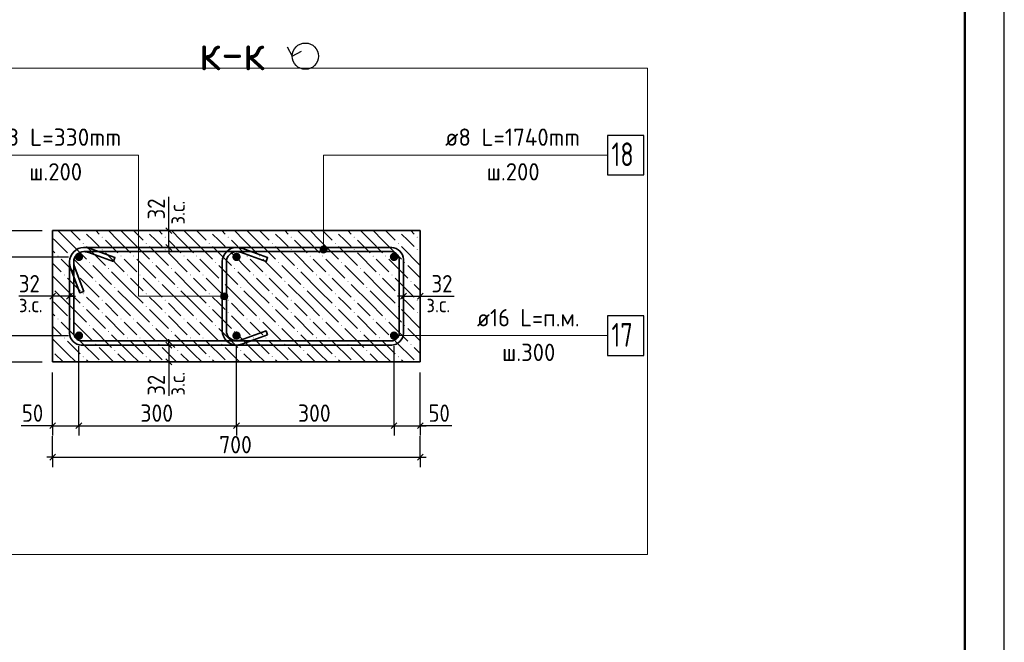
# Model space of a CAD drawing. Header units: millimetres. Extents: x 0 to 42000, y 0 to 29700.
# Tile 11 of 19: x 29501 to 42000, y 8082 to 15990. Entities that reach past the tile are written whole.
import ezdxf

# ---------------------------------------------------------------- set-up
doc = ezdxf.new("R2010")
doc.units = ezdxf.units.MM
for name, color, linetype, lineweight in [('S1 Продольная арматура', 7, 'Continuous', 35), ('Standard', 7, 'Continuous', 25), ('ЖБ Пилон', 7, 'Continuous', 35), ('Заголовок чертежа', 7, 'Continuous', 25), ('Затяжка', 52, 'Continuous', 25), ('Позиционная метка линия выноска', 7, 'Continuous', 13)]:
    doc.layers.add(name, color=color, linetype=linetype, lineweight=lineweight)
doc.layers.add('Размерная выноска', color=7, linetype='Continuous')
doc.layers.add('Хомут', color=7, linetype='Continuous', lineweight=25, true_color=0x6e3c1e)
doc.styles.add('ISOCPEUR', font='txt')

msp = doc.modelspace()

# ---------------------------------------------------------------- hatches: boundary and pattern name
at = {"layer": 'S1 Продольная арматура', "linetype": 'Continuous', "lineweight": 18, "transparency": 33554687}
for points in [[(30306, 12977), (30302, 12998), (30291, 13015), (30273, 13027), (30253, 13031), (30232, 13027), (30215, 13015), (30204, 12998), (30199, 12977), (30204, 12957), (30215, 12940), (30232, 12928), (30253, 12924), (30273, 12928), (30291, 12940), (30302, 12957)], [(30306, 12977), (30302, 12998), (30291, 13015), (30273, 13027), (30253, 13031), (30232, 13027), (30215, 13015), (30204, 12998), (30199, 12977), (30204, 12957), (30215, 12940), (30232, 12928), (30253, 12924), (30273, 12928), (30291, 12940), (30302, 12957)], [(32306, 12977), (32302, 12998), (32291, 13015), (32273, 13027), (32253, 13031), (32232, 13027), (32215, 13015), (32204, 12998), (32199, 12977), (32204, 12957), (32215, 12940), (32232, 12928), (32253, 12924), (32273, 12928), (32291, 12940), (32302, 12957)], [(32306, 12977), (32302, 12998), (32291, 13015), (32273, 13027), (32253, 13031), (32232, 13027), (32215, 13015), (32204, 12998), (32199, 12977), (32204, 12957), (32215, 12940), (32232, 12928), (32253, 12924), (32273, 12928), (32291, 12940), (32302, 12957)], [(34306, 12977), (34302, 12998), (34291, 13015), (34273, 13027), (34253, 13031), (34232, 13027), (34215, 13015), (34204, 12998), (34199, 12977), (34204, 12957), (34215, 12940), (34232, 12928), (34253, 12924), (34273, 12928), (34291, 12940), (34302, 12957)], [(34306, 12977), (34302, 12998), (34291, 13015), (34273, 13027), (34253, 13031), (34232, 13027), (34215, 13015), (34204, 12998), (34199, 12977), (34204, 12957), (34215, 12940), (34232, 12928), (34253, 12924), (34273, 12928), (34291, 12940), (34302, 12957)], [(30306, 11977), (30302, 11998), (30291, 12015), (30273, 12027), (30253, 12031), (30232, 12027), (30215, 12015), (30204, 11998), (30199, 11977), (30204, 11957), (30215, 11940), (30232, 11928), (30253, 11924), (30273, 11928), (30291, 11940), (30302, 11957)], [(30306, 11977), (30302, 11998), (30291, 12015), (30273, 12027), (30253, 12031), (30232, 12027), (30215, 12015), (30204, 11998), (30199, 11977), (30204, 11957), (30215, 11940), (30232, 11928), (30253, 11924), (30273, 11928), (30291, 11940), (30302, 11957)], [(32306, 11977), (32302, 11998), (32291, 12015), (32273, 12027), (32253, 12031), (32232, 12027), (32215, 12015), (32204, 11998), (32199, 11977), (32204, 11957), (32215, 11940), (32232, 11928), (32253, 11924), (32273, 11928), (32291, 11940), (32302, 11957)], [(32306, 11977), (32302, 11998), (32291, 12015), (32273, 12027), (32253, 12031), (32232, 12027), (32215, 12015), (32204, 11998), (32199, 11977), (32204, 11957), (32215, 11940), (32232, 11928), (32253, 11924), (32273, 11928), (32291, 11940), (32302, 11957)], [(34306, 11977), (34302, 11998), (34291, 12015), (34273, 12027), (34253, 12031), (34232, 12027), (34215, 12015), (34204, 11998), (34199, 11977), (34204, 11957), (34215, 11940), (34232, 11928), (34253, 11924), (34273, 11928), (34291, 11940), (34302, 11957)], [(34306, 11977), (34302, 11998), (34291, 12015), (34273, 12027), (34253, 12031), (34232, 12027), (34215, 12015), (34204, 11998), (34199, 11977), (34204, 11957), (34215, 11940), (34232, 11928), (34253, 11924), (34273, 11928), (34291, 11940), (34302, 11957)]]:
    msp.add_hatch(color=7, dxfattribs=at).paths.add_polyline_path(points)
at = {"layer": 'ЖБ Пилон', "linetype": 'Continuous', "lineweight": 18, "transparency": 33554687}
for points in [[(30301, 13308), (30304, 13311), (30312, 13311), (30314, 13308), (30308, 13302)], [(31101, 13308), (31104, 13311), (31112, 13311), (31114, 13308), (31108, 13302)], [(31901, 13308), (31904, 13311), (31912, 13311), (31914, 13308), (31908, 13302)], [(32701, 13308), (32704, 13311), (32712, 13311), (32714, 13308), (32708, 13302)], [(33501, 13308), (33504, 13311), (33512, 13311), (33514, 13308), (33508, 13302)], [(34301, 13308), (34304, 13311), (34312, 13311), (34314, 13308), (34308, 13302)], [(30301, 13148), (30308, 13155), (30314, 13148), (30308, 13142)], [(30541, 13228), (30548, 13235), (30554, 13228), (30548, 13222)], [(31101, 13148), (31108, 13155), (31114, 13148), (31108, 13142)], [(31341, 13228), (31348, 13235), (31354, 13228), (31348, 13222)], [(31901, 13148), (31908, 13155), (31914, 13148), (31908, 13142)], [(32141, 13228), (32148, 13235), (32154, 13228), (32148, 13222)], [(32701, 13148), (32708, 13155), (32714, 13148), (32708, 13142)], [(32941, 13228), (32948, 13235), (32954, 13228), (32948, 13222)], [(33501, 13148), (33508, 13155), (33514, 13148), (33508, 13142)], [(33741, 13228), (33748, 13235), (33754, 13228), (33748, 13222)], [(34301, 13148), (34308, 13155), (34314, 13148), (34308, 13142)], [(34541, 13228), (34548, 13235), (34554, 13228), (34548, 13222)], [(30541, 13068), (30548, 13075), (30554, 13068), (30548, 13062)], [(31341, 13068), (31348, 13075), (31354, 13068), (31348, 13062)], [(32141, 13068), (32148, 13075), (32154, 13068), (32148, 13062)], [(32941, 13068), (32948, 13075), (32954, 13068), (32948, 13062)], [(33741, 13068), (33748, 13075), (33754, 13068), (33748, 13062)], [(34541, 13068), (34548, 13075), (34554, 13068), (34548, 13062)], [(29981, 12988), (29988, 12995), (29994, 12988), (29988, 12982)], [(30141, 12988), (30148, 12995), (30154, 12988), (30148, 12982)], [(30381, 12908), (30388, 12915), (30394, 12908), (30388, 12902)], [(30781, 12988), (30788, 12995), (30794, 12988), (30788, 12982)], [(30941, 12988), (30948, 12995), (30954, 12988), (30948, 12982)], [(31181, 12908), (31188, 12915), (31194, 12908), (31188, 12902)], [(31581, 12988), (31588, 12995), (31594, 12988), (31588, 12982)], [(31741, 12988), (31748, 12995), (31754, 12988), (31748, 12982)], [(31981, 12908), (31988, 12915), (31994, 12908), (31988, 12902)], [(32381, 12988), (32388, 12995), (32394, 12988), (32388, 12982)], [(32541, 12988), (32548, 12995), (32554, 12988), (32548, 12982)], [(32781, 12908), (32788, 12915), (32794, 12908), (32788, 12902)], [(33181, 12988), (33188, 12995), (33194, 12988), (33188, 12982)], [(33341, 12988), (33348, 12995), (33354, 12988), (33348, 12982)], [(33581, 12908), (33588, 12915), (33594, 12908), (33588, 12902)], [(33981, 12988), (33988, 12995), (33994, 12988), (33988, 12982)], [(34141, 12988), (34148, 12995), (34154, 12988), (34148, 12982)], [(34381, 12908), (34388, 12915), (34394, 12908), (34388, 12902)], [(30061, 12748), (30068, 12755), (30074, 12748), (30068, 12742)], [(30221, 12748), (30228, 12755), (30234, 12748), (30228, 12742)], [(30621, 12828), (30628, 12835), (30634, 12828), (30628, 12822)], [(30861, 12748), (30868, 12755), (30874, 12748), (30868, 12742)], [(31021, 12748), (31028, 12755), (31034, 12748), (31028, 12742)], [(31421, 12828), (31428, 12835), (31434, 12828), (31428, 12822)], [(31661, 12748), (31668, 12755), (31674, 12748), (31668, 12742)], [(31821, 12748), (31828, 12755), (31834, 12748), (31828, 12742)], [(32221, 12828), (32228, 12835), (32234, 12828), (32228, 12822)], [(32461, 12748), (32468, 12755), (32474, 12748), (32468, 12742)], [(32621, 12748), (32628, 12755), (32634, 12748), (32628, 12742)], [(33021, 12828), (33028, 12835), (33034, 12828), (33028, 12822)], [(33261, 12748), (33268, 12755), (33274, 12748), (33268, 12742)], [(33421, 12748), (33428, 12755), (33434, 12748), (33428, 12742)], [(33821, 12828), (33828, 12835), (33834, 12828), (33828, 12822)], [(34061, 12748), (34068, 12755), (34074, 12748), (34068, 12742)], [(34221, 12748), (34228, 12755), (34234, 12748), (34228, 12742)], [(30461, 12668), (30468, 12675), (30474, 12668), (30468, 12662)], [(31261, 12668), (31268, 12675), (31274, 12668), (31268, 12662)], [(32061, 12668), (32068, 12675), (32074, 12668), (32068, 12662)], [(32861, 12668), (32868, 12675), (32874, 12668), (32868, 12662)], [(33661, 12668), (33668, 12675), (33674, 12668), (33668, 12662)], [(34461, 12668), (34468, 12675), (34474, 12668), (34468, 12662)], [(30301, 12508), (30308, 12515), (30314, 12508), (30308, 12502)], [(30701, 12588), (30708, 12595), (30714, 12588), (30708, 12582)], [(31101, 12508), (31108, 12515), (31114, 12508), (31108, 12502)], [(31501, 12588), (31508, 12595), (31514, 12588), (31508, 12582)], [(31901, 12508), (31908, 12515), (31914, 12508), (31908, 12502)], [(32301, 12588), (32308, 12595), (32314, 12588), (32308, 12582)], [(32701, 12508), (32708, 12515), (32714, 12508), (32708, 12502)], [(33101, 12588), (33108, 12595), (33114, 12588), (33108, 12582)], [(33501, 12508), (33508, 12515), (33514, 12508), (33508, 12502)], [(33901, 12588), (33908, 12595), (33914, 12588), (33908, 12582)], [(34301, 12508), (34308, 12515), (34314, 12508), (34308, 12502)], [(30541, 12428), (30548, 12435), (30554, 12428), (30548, 12422)], [(31341, 12428), (31348, 12435), (31354, 12428), (31348, 12422)], [(32141, 12428), (32148, 12435), (32154, 12428), (32148, 12422)], [(32941, 12428), (32948, 12435), (32954, 12428), (32948, 12422)], [(33741, 12428), (33748, 12435), (33754, 12428), (33748, 12422)], [(34541, 12428), (34548, 12435), (34554, 12428), (34548, 12422)], [(30301, 12348), (30308, 12355), (30314, 12348), (30308, 12342)], [(30541, 12268), (30548, 12275), (30554, 12268), (30548, 12262)], [(31101, 12348), (31108, 12355), (31114, 12348), (31108, 12342)], [(31341, 12268), (31348, 12275), (31354, 12268), (31348, 12262)], [(31901, 12348), (31908, 12355), (31914, 12348), (31908, 12342)], [(32141, 12268), (32148, 12275), (32154, 12268), (32148, 12262)], [(32701, 12348), (32708, 12355), (32714, 12348), (32708, 12342)], [(32941, 12268), (32948, 12275), (32954, 12268), (32948, 12262)], [(33501, 12348), (33508, 12355), (33514, 12348), (33508, 12342)], [(33741, 12268), (33748, 12275), (33754, 12268), (33748, 12262)], [(34301, 12348), (34308, 12355), (34314, 12348), (34308, 12342)], [(34541, 12268), (34548, 12275), (34554, 12268), (34548, 12262)], [(29981, 12188), (29988, 12195), (29994, 12188), (29988, 12182)], [(30141, 12188), (30148, 12195), (30154, 12188), (30148, 12182)], [(30781, 12188), (30788, 12195), (30794, 12188), (30788, 12182)], [(30941, 12188), (30948, 12195), (30954, 12188), (30948, 12182)], [(31581, 12188), (31588, 12195), (31594, 12188), (31588, 12182)], [(31741, 12188), (31748, 12195), (31754, 12188), (31748, 12182)], [(32381, 12188), (32388, 12195), (32394, 12188), (32388, 12182)], [(32541, 12188), (32548, 12195), (32554, 12188), (32548, 12182)], [(33181, 12188), (33188, 12195), (33194, 12188), (33188, 12182)], [(33341, 12188), (33348, 12195), (33354, 12188), (33348, 12182)], [(33981, 12188), (33988, 12195), (33994, 12188), (33988, 12182)], [(34141, 12188), (34148, 12195), (34154, 12188), (34148, 12182)], [(30381, 12108), (30388, 12115), (30394, 12108), (30388, 12102)], [(30621, 12028), (30628, 12035), (30634, 12028), (30628, 12022)], [(31181, 12108), (31188, 12115), (31194, 12108), (31188, 12102)], [(31421, 12028), (31428, 12035), (31434, 12028), (31428, 12022)], [(31981, 12108), (31988, 12115), (31994, 12108), (31988, 12102)], [(32221, 12028), (32228, 12035), (32234, 12028), (32228, 12022)], [(32781, 12108), (32788, 12115), (32794, 12108), (32788, 12102)], [(33021, 12028), (33028, 12035), (33034, 12028), (33028, 12022)], [(33581, 12108), (33588, 12115), (33594, 12108), (33588, 12102)], [(33821, 12028), (33828, 12035), (33834, 12028), (33828, 12022)], [(34381, 12108), (34388, 12115), (34394, 12108), (34388, 12102)], [(30061, 11948), (30068, 11955), (30074, 11948), (30068, 11942)], [(30221, 11948), (30228, 11955), (30234, 11948), (30228, 11942)], [(30461, 11868), (30468, 11875), (30474, 11868), (30468, 11862)], [(30861, 11948), (30868, 11955), (30874, 11948), (30868, 11942)], [(31021, 11948), (31028, 11955), (31034, 11948), (31028, 11942)], [(31261, 11868), (31268, 11875), (31274, 11868), (31268, 11862)], [(31661, 11948), (31668, 11955), (31674, 11948), (31668, 11942)], [(31821, 11948), (31828, 11955), (31834, 11948), (31828, 11942)], [(32061, 11868), (32068, 11875), (32074, 11868), (32068, 11862)], [(32461, 11948), (32468, 11955), (32474, 11948), (32468, 11942)], [(32621, 11948), (32628, 11955), (32634, 11948), (32628, 11942)], [(32861, 11868), (32868, 11875), (32874, 11868), (32868, 11862)], [(33261, 11948), (33268, 11955), (33274, 11948), (33268, 11942)], [(33421, 11948), (33428, 11955), (33434, 11948), (33428, 11942)], [(33661, 11868), (33668, 11875), (33674, 11868), (33668, 11862)], [(34061, 11948), (34068, 11955), (34074, 11948), (34068, 11942)], [(34221, 11948), (34228, 11955), (34234, 11948), (34228, 11942)], [(34461, 11868), (34468, 11875), (34474, 11868), (34468, 11862)], [(30701, 11788), (30708, 11795), (30714, 11788), (30708, 11782)], [(31501, 11788), (31508, 11795), (31514, 11788), (31508, 11782)], [(32301, 11788), (32308, 11795), (32314, 11788), (32308, 11782)], [(33101, 11788), (33108, 11795), (33114, 11788), (33108, 11782)], [(33901, 11788), (33908, 11795), (33914, 11788), (33908, 11782)], [(30301, 11708), (30308, 11715), (30314, 11708), (30308, 11702)], [(31101, 11708), (31108, 11715), (31114, 11708), (31108, 11702)], [(31901, 11708), (31908, 11715), (31914, 11708), (31908, 11702)], [(32701, 11708), (32708, 11715), (32714, 11708), (32708, 11702)], [(33501, 11708), (33508, 11715), (33514, 11708), (33508, 11702)], [(34301, 11708), (34308, 11715), (34314, 11708), (34308, 11702)]]:
    msp.add_hatch(color=7, dxfattribs=at).paths.add_polyline_path(points, flags=16)
at = {"layer": 'Позиционная метка линия выноска', "linetype": 'Continuous', "lineweight": 13, "transparency": 33554687}
for points in [[(33397, 13093), (33320, 13093), (33313, 13071)], [(33397, 13093), (33313, 13071), (33403, 13071)], [(33403, 13071), (33313, 13071), (33320, 13048)], [(33381, 13109), (33336, 13109), (33320, 13093)], [(33381, 13109), (33320, 13093), (33397, 13093)], [(33403, 13071), (33320, 13048), (33397, 13048)], [(33397, 13048), (33320, 13048), (33336, 13032)], [(33336, 13109), (33381, 13109), (33358, 13116)], [(33397, 13048), (33336, 13032), (33381, 13032)], [(33381, 13032), (33336, 13032), (33358, 13026)], [(32059, 12455), (32059, 12500), (32052, 12477)], [(32059, 12500), (32075, 12439), (32075, 12516)], [(32059, 12500), (32059, 12455), (32075, 12439)], [(32075, 12516), (32097, 12432), (32097, 12522)], [(32075, 12516), (32075, 12439), (32097, 12432)], [(32097, 12522), (32097, 12432), (32120, 12439)], [(32097, 12522), (32120, 12439), (32120, 12516)], [(32120, 12516), (32120, 12439), (32136, 12455)], [(32120, 12516), (32136, 12455), (32136, 12500)], [(32136, 12500), (32136, 12455), (32142, 12477)]]:
    msp.add_hatch(color=7, dxfattribs=at).paths.add_polyline_path(points)

# ---------------------------------------------------------------- linework, layer by layer
at = {"layer": 'S1 Продольная арматура', "color": 7, "linetype": 'Continuous', "lineweight": 25, "transparency": 33554687}
msp.add_lwpolyline([(36963, 11727), (37423, 11727), (37423, 12227), (36963, 12227), (36963, 11727)], dxfattribs=at)
at = {"layer": 'Standard', "color": 7, "linetype": 'Continuous', "lineweight": -3, "transparency": 33554687}
for p, q in [((31394, 13311), (31394, 13386)), ((29259, 13311), (29786, 13311)), ((31394, 13311), (31269, 13311)), ((31394, 13311), (31519, 13311)), ((31394, 13097), (31394, 13311)), ((31394, 13097), (31269, 13097)), ((31394, 13097), (31519, 13097)), ((31394, 13097), (31394, 13022)), ((29259, 12977), (30119, 12977)), ((29919, 12477), (29919, 12602)), ((30133, 12477), (30133, 12602)), ((34373, 12477), (34373, 12602)), ((34586, 12477), (34586, 12602)), ((29919, 12477), (29844, 12477)), ((29919, 12477), (29919, 12352)), ((30133, 12477), (29919, 12477)), ((30133, 12477), (30133, 12352)), ((30133, 12477), (30208, 12477)), ((34373, 12477), (34298, 12477)), ((34373, 12477), (34373, 12352)), ((34586, 12477), (34586, 12352)), ((34586, 12477), (34661, 12477)), ((29259, 11977), (30119, 11977)), ((31394, 11858), (31394, 11933)), ((31394, 11858), (31269, 11858)), ((31394, 11858), (31519, 11858)), ((31394, 11858), (31394, 11644)), ((29259, 11644), (29786, 11644)), ((31394, 11644), (31269, 11644)), ((31394, 11644), (31519, 11644)), ((31394, 11644), (31394, 11569)), ((29919, 10833), (29919, 10958)), ((30253, 10833), (30253, 10958)), ((32253, 10833), (32253, 10958)), ((34253, 10833), (34253, 10958)), ((34586, 10833), (34586, 10958)), ((29919, 10833), (29844, 10833)), ((29919, 10833), (29919, 10708)), ((29919, 10833), (30253, 10833)), ((30253, 10833), (30253, 10708)), ((30253, 10833), (32253, 10833)), ((32253, 10833), (32253, 10708)), ((32253, 10833), (34253, 10833)), ((34253, 10833), (34253, 10708)), ((34253, 10833), (34586, 10833)), ((34586, 10833), (34586, 10708)), ((34586, 10833), (34661, 10833)), ((29919, 10433), (29919, 10700)), ((34586, 10433), (34586, 10700)), ((29919, 10433), (29919, 10558)), ((34586, 10433), (34586, 10558)), ((29919, 10433), (29844, 10433)), ((29919, 10433), (29919, 10308)), ((34586, 10433), (34586, 10308)), ((34586, 10433), (34661, 10433))]:
    msp.add_line(p, q, dxfattribs=at)
at = {"layer": 'Standard', "color": 7, "linetype": 'Continuous', "lineweight": 25, "transparency": 33554687}
for p, q in [((31431, 13273), (31356, 13348)), ((31431, 13060), (31356, 13135)), ((29957, 12515), (29882, 12440)), ((30170, 12515), (30095, 12440)), ((34335, 12440), (34410, 12515)), ((34549, 12440), (34624, 12515)), ((31356, 11895), (31431, 11820)), ((31356, 11682), (31431, 11607)), ((29882, 10796), (29957, 10871)), ((30215, 10796), (30290, 10871)), ((32215, 10796), (32290, 10871)), ((34215, 10796), (34290, 10871)), ((34549, 10796), (34624, 10871)), ((29882, 10396), (29957, 10471)), ((34549, 10396), (34624, 10471))]:
    msp.add_line(p, q, dxfattribs=at)
msp.add_lwpolyline([(0, 0), (42000, 0), (42000, 29700), (0, 29700), (0, 0)], close=True, dxfattribs=at)
at = {"layer": 'Standard', "color": 7, "linetype": 'Continuous', "lineweight": 50, "transparency": 33554687}
msp.add_lwpolyline([(2000, 29200), (41500, 29200), (41500, 500), (2000, 500), (2000, 29200)], close=True, dxfattribs=at)
at = {"layer": 'Standard', "color": 7, "linetype": 'Continuous', "lineweight": 13, "transparency": 33554687}
for points in [[(41500, 29200), (23000, 29200), (23000, 6000), (41500, 6000), (41500, 29200)], [(23500, 6000), (41500, 6000), (41500, 29200), (23500, 29200), (23500, 6000)]]:
    msp.add_lwpolyline(points, dxfattribs=at)
at = {"layer": 'Standard', "color": 7, "linetype": 'Continuous', "lineweight": 25, "transparency": 33554687}
msp.add_lwpolyline([(32897, 15644), (32961, 15527), (33078, 15590)], dxfattribs=at)
at = {"layer": 'Standard', "color": 254, "linetype": 'Continuous', "lineweight": 18, "true_color": 0xc4c4ff, "transparency": 33554687}
msp.add_lwpolyline([(27698, 9196), (37469, 9196), (37469, 15375), (27698, 15375), (27698, 9196)], dxfattribs=at)
at = {"layer": 'Standard', "color": 7, "linetype": 'Continuous', "lineweight": -3, "transparency": 33554687}
for points in [[(34373, 12477), (34553, 12477), (34553, 12477), (34586, 12477)], [(30253, 10833), (30253, 10850), (30253, 10850), (30253, 10850), (30253, 10850), (30253, 10850), (30253, 10850), (30253, 11844)], [(32253, 10833), (32253, 10850), (32253, 10850), (32253, 10850), (32253, 10850), (32253, 11844)], [(34253, 10833), (34253, 10850), (34253, 10850), (34253, 11844)], [(29919, 10833), (29919, 10850), (29919, 10850), (29919, 10850), (29919, 10850), (29919, 10850), (29919, 10850), (29919, 11511)], [(34586, 10833), (34586, 10850), (34586, 10850), (34586, 11511)], [(29919, 10433), (31849, 10433), (31849, 10433), (34586, 10433)]]:
    msp.add_lwpolyline(points, dxfattribs=at)
at = {"layer": 'Standard', "color": 7, "linetype": 'Continuous', "lineweight": 25, "transparency": 33554687}
msp.add_circle((33127, 15527), 167, dxfattribs=at)
at = {"layer": 'ЖБ Пилон', "color": 7, "linetype": 'Continuous', "lineweight": 35, "transparency": 33554687}
for p, q in [((29919, 13311), (29919, 11644)), ((34586, 13311), (29919, 13311)), ((34586, 11644), (34586, 13311)), ((29919, 11644), (34586, 11644))]:
    msp.add_line(p, q, dxfattribs=at)
at = {"layer": 'ЖБ Пилон', "color": 9, "linetype": 'Continuous', "lineweight": 18, "true_color": 0xc7c7c7, "transparency": 33554687}
for p, q in [((29986, 13311), (30108, 13188)), ((30146, 13311), (30268, 13188)), ((30428, 13188), (30348, 13268)), ((30466, 13311), (30508, 13268)), ((30748, 13188), (30626, 13311)), ((30786, 13311), (30908, 13188)), ((30946, 13311), (31068, 13188)), ((31228, 13188), (31148, 13268)), ((31266, 13311), (31308, 13268)), ((31548, 13188), (31426, 13311)), ((31586, 13311), (31708, 13188)), ((31746, 13311), (31868, 13188)), ((32028, 13188), (31948, 13268)), ((32066, 13311), (32108, 13268)), ((32348, 13188), (32226, 13311)), ((32386, 13311), (32508, 13188)), ((32546, 13311), (32668, 13188)), ((32828, 13188), (32748, 13268)), ((32866, 13311), (32908, 13268)), ((33148, 13188), (33026, 13311)), ((33186, 13311), (33308, 13188)), ((33346, 13311), (33468, 13188)), ((33628, 13188), (33548, 13268)), ((33666, 13311), (33708, 13268)), ((33948, 13188), (33826, 13311)), ((33986, 13311), (34108, 13188)), ((34146, 13311), (34268, 13188)), ((34428, 13188), (34348, 13268)), ((34466, 13311), (34508, 13268)), ((29948, 13188), (29919, 13217)), ((29948, 13188), (30108, 13028)), ((30108, 13188), (30348, 12948)), ((30508, 13108), (30428, 13188)), ((30588, 13188), (30748, 13028)), ((30748, 13188), (30908, 13028)), ((30908, 13188), (31148, 12948)), ((31308, 13108), (31228, 13188)), ((31388, 13188), (31548, 13028)), ((31548, 13188), (31708, 13028)), ((31708, 13188), (31948, 12948)), ((32108, 13108), (32028, 13188)), ((32188, 13188), (32348, 13028)), ((32348, 13188), (32508, 13028)), ((32508, 13188), (32748, 12948)), ((32908, 13108), (32828, 13188)), ((32988, 13188), (33148, 13028)), ((33148, 13188), (33308, 13028)), ((33308, 13188), (33548, 12948)), ((33708, 13108), (33628, 13188)), ((33788, 13188), (33948, 13028)), ((33948, 13188), (34108, 13028)), ((34108, 13188), (34348, 12948)), ((34508, 13108), (34428, 13188)), ((29919, 13057), (29948, 13028)), ((30348, 13108), (30588, 12868)), ((30588, 13028), (30828, 12788)), ((31148, 13108), (31388, 12868)), ((31388, 13028), (31628, 12788)), ((31948, 13108), (32188, 12868)), ((32188, 13028), (32428, 12788)), ((32748, 13108), (32988, 12868)), ((32988, 13028), (33228, 12788)), ((33548, 13108), (33788, 12868)), ((33788, 13028), (34028, 12788)), ((34348, 13108), (34586, 12870)), ((29919, 12897), (30028, 12788)), ((30108, 12868), (30028, 12948)), ((30188, 12948), (30428, 12708)), ((30908, 12868), (30828, 12948)), ((30988, 12948), (31228, 12708)), ((31708, 12868), (31628, 12948)), ((31788, 12948), (32028, 12708)), ((32508, 12868), (32428, 12948)), ((32588, 12948), (32828, 12708)), ((33308, 12868), (33228, 12948)), ((33388, 12948), (33628, 12708)), ((34108, 12868), (34028, 12948)), ((34188, 12948), (34428, 12708)), ((30188, 12788), (30108, 12868)), ((30428, 12868), (30668, 12628)), ((30908, 12548), (30668, 12788)), ((30988, 12788), (30908, 12868)), ((31228, 12868), (31468, 12628)), ((31708, 12548), (31468, 12788)), ((31788, 12788), (31708, 12868)), ((32028, 12868), (32268, 12628)), ((32508, 12548), (32268, 12788)), ((32588, 12788), (32508, 12868)), ((32828, 12868), (33068, 12628)), ((33308, 12548), (33068, 12788)), ((33388, 12788), (33308, 12868)), ((33628, 12868), (33868, 12628)), ((34108, 12548), (33868, 12788)), ((34188, 12788), (34108, 12868)), ((34428, 12868), (34586, 12710)), ((30108, 12548), (29919, 12737)), ((30108, 12708), (30268, 12548)), ((30268, 12708), (30508, 12468)), ((30748, 12388), (30508, 12628)), ((30908, 12708), (31068, 12548)), ((31068, 12708), (31308, 12468)), ((31548, 12388), (31308, 12628)), ((31708, 12708), (31868, 12548)), ((31868, 12708), (32108, 12468)), ((32348, 12388), (32108, 12628)), ((32508, 12708), (32668, 12548)), ((32668, 12708), (32908, 12468)), ((33148, 12388), (32908, 12628)), ((33308, 12708), (33468, 12548)), ((33468, 12708), (33708, 12468)), ((33948, 12388), (33708, 12628)), ((34108, 12708), (34268, 12548)), ((34268, 12708), (34508, 12468)), ((34586, 12550), (34508, 12628)), ((29948, 12548), (30108, 12388)), ((30108, 12548), (30268, 12388)), ((30748, 12548), (30908, 12388)), ((30908, 12548), (31068, 12388)), ((31548, 12548), (31708, 12388)), ((31708, 12548), (31868, 12388)), ((32348, 12548), (32508, 12388)), ((32508, 12548), (32668, 12388)), ((33148, 12548), (33308, 12388)), ((33308, 12548), (33468, 12388)), ((33948, 12548), (34108, 12388)), ((34108, 12548), (34268, 12388)), ((29948, 12388), (29919, 12417)), ((29948, 12388), (30108, 12228)), ((30108, 12388), (30348, 12148)), ((30428, 12388), (30348, 12468)), ((30508, 12308), (30428, 12388)), ((30588, 12388), (30748, 12228)), ((30748, 12388), (30908, 12228)), ((30908, 12388), (31148, 12148)), ((31228, 12388), (31148, 12468)), ((31308, 12308), (31228, 12388)), ((31388, 12388), (31548, 12228)), ((31548, 12388), (31708, 12228)), ((31708, 12388), (31948, 12148)), ((32028, 12388), (31948, 12468)), ((32108, 12308), (32028, 12388)), ((32188, 12388), (32348, 12228)), ((32348, 12388), (32508, 12228)), ((32508, 12388), (32748, 12148)), ((32828, 12388), (32748, 12468)), ((32908, 12308), (32828, 12388)), ((32988, 12388), (33148, 12228)), ((33148, 12388), (33308, 12228)), ((33308, 12388), (33548, 12148)), ((33628, 12388), (33548, 12468)), ((33708, 12308), (33628, 12388)), ((33788, 12388), (33948, 12228)), ((33948, 12388), (34108, 12228)), ((34108, 12388), (34348, 12148)), ((34428, 12388), (34348, 12468)), ((34508, 12308), (34428, 12388)), ((29919, 12257), (29948, 12228)), ((30348, 12308), (30588, 12068)), ((31148, 12308), (31388, 12068)), ((31948, 12308), (32188, 12068)), ((32748, 12308), (32988, 12068)), ((33548, 12308), (33788, 12068)), ((34348, 12308), (34586, 12070)), ((30108, 12068), (30028, 12148)), ((30188, 12148), (30428, 11908)), ((30588, 12228), (30828, 11988)), ((30908, 12068), (30828, 12148)), ((30988, 12148), (31228, 11908)), ((31388, 12228), (31628, 11988)), ((31708, 12068), (31628, 12148)), ((31788, 12148), (32028, 11908)), ((32188, 12228), (32428, 11988)), ((32508, 12068), (32428, 12148)), ((32588, 12148), (32828, 11908)), ((32988, 12228), (33228, 11988)), ((33308, 12068), (33228, 12148)), ((33388, 12148), (33628, 11908)), ((33788, 12228), (34028, 11988)), ((34108, 12068), (34028, 12148)), ((34188, 12148), (34428, 11908)), ((29919, 12097), (30028, 11988)), ((30188, 11988), (30108, 12068)), ((30428, 12068), (30668, 11828)), ((30988, 11988), (30908, 12068)), ((31228, 12068), (31468, 11828)), ((31788, 11988), (31708, 12068)), ((32028, 12068), (32268, 11828)), ((32588, 11988), (32508, 12068)), ((32828, 12068), (33068, 11828)), ((33388, 11988), (33308, 12068)), ((33628, 12068), (33868, 11828)), ((34188, 11988), (34108, 12068)), ((34428, 12068), (34586, 11910)), ((30108, 11748), (29919, 11937)), ((30108, 11908), (30268, 11748)), ((30268, 11908), (30508, 11668)), ((30908, 11748), (30668, 11988)), ((30908, 11908), (31068, 11748)), ((31068, 11908), (31308, 11668)), ((31708, 11748), (31468, 11988)), ((31708, 11908), (31868, 11748)), ((31868, 11908), (32108, 11668)), ((32508, 11748), (32268, 11988)), ((32508, 11908), (32668, 11748)), ((32668, 11908), (32908, 11668)), ((33308, 11748), (33068, 11988)), ((33308, 11908), (33468, 11748)), ((33468, 11908), (33708, 11668)), ((34108, 11748), (33868, 11988)), ((34108, 11908), (34268, 11748)), ((34268, 11908), (34508, 11668)), ((30692, 11644), (30508, 11828)), ((31492, 11644), (31308, 11828)), ((32292, 11644), (32108, 11828)), ((33092, 11644), (32908, 11828)), ((33892, 11644), (33708, 11828)), ((34586, 11750), (34508, 11828)), ((29948, 11748), (30052, 11644)), ((30108, 11748), (30212, 11644)), ((30372, 11644), (30348, 11668)), ((30748, 11748), (30852, 11644)), ((30908, 11748), (31012, 11644)), ((31172, 11644), (31148, 11668)), ((31548, 11748), (31652, 11644)), ((31708, 11748), (31812, 11644)), ((31972, 11644), (31948, 11668)), ((32348, 11748), (32452, 11644)), ((32508, 11748), (32612, 11644)), ((32772, 11644), (32748, 11668)), ((33148, 11748), (33252, 11644)), ((33308, 11748), (33412, 11644)), ((33572, 11644), (33548, 11668)), ((33948, 11748), (34052, 11644)), ((34108, 11748), (34212, 11644)), ((34372, 11644), (34348, 11668))]:
    msp.add_line(p, q, dxfattribs=at)
at = {"layer": 'Затяжка', "color": 7, "linetype": 'Continuous', "lineweight": 35, "transparency": 33554687}
msp.add_lwpolyline([(32647, 11987), (32319, 11868), (32312, 11866), (32305, 11864), (32297, 11862), (32290, 11860), (32282, 11859), (32274, 11858), (32267, 11858), (32259, 11857), (32248, 11857), (32216, 11862), (32182, 11873), (32151, 11891), (32125, 11912), (32104, 11938), (32086, 11969), (32075, 12003), (32071, 12035), (32071, 12920), (32075, 12952), (32086, 12986), (32104, 13017), (32125, 13043), (32151, 13064), (32182, 13082), (32216, 13093), (32248, 13097), (32259, 13097), (32267, 13097), (32274, 13097), (32282, 13096), (32290, 13095), (32297, 13093), (32305, 13091), (32312, 13089), (32319, 13087), (32647, 12968), (32629, 12917), (32302, 13036), (32296, 13038), (32291, 13040), (32286, 13041), (32280, 13042), (32275, 13043), (32270, 13043), (32264, 13044), (32258, 13044), (32252, 13044), (32228, 13041), (32204, 13033), (32181, 13020), (32163, 13005), (32148, 12987), (32135, 12964), (32127, 12940), (32124, 12916), (32124, 12039), (32127, 12015), (32135, 11990), (32148, 11968), (32163, 11950), (32181, 11935), (32204, 11922), (32228, 11914), (32252, 11911), (32258, 11911), (32264, 11911), (32270, 11911), (32275, 11912), (32280, 11913), (32286, 11914), (32291, 11915), (32296, 11917), (32302, 11918), (32629, 12037), (32647, 11987)], dxfattribs=at)
msp.add_lwpolyline([(32647, 11987), (32319, 11868), (32312, 11866), (32305, 11864), (32297, 11862), (32290, 11860), (32282, 11859), (32274, 11858), (32267, 11858), (32259, 11857), (32248, 11857), (32216, 11862), (32182, 11873), (32151, 11891), (32125, 11912), (32104, 11938), (32086, 11969), (32075, 12003), (32071, 12035), (32071, 12920), (32075, 12952), (32086, 12986), (32104, 13017), (32125, 13043), (32151, 13064), (32182, 13082), (32216, 13093), (32248, 13097), (32259, 13097), (32267, 13097), (32274, 13097), (32282, 13096), (32290, 13095), (32297, 13093), (32305, 13091), (32312, 13089), (32319, 13087), (32647, 12968), (32629, 12917), (32302, 13036), (32296, 13038), (32291, 13040), (32286, 13041), (32280, 13042), (32275, 13043), (32270, 13043), (32264, 13044), (32258, 13044), (32252, 13044), (32228, 13041), (32204, 13033), (32181, 13020), (32163, 13005), (32148, 12987), (32135, 12964), (32127, 12940), (32124, 12916), (32124, 12039), (32127, 12015), (32135, 11990), (32148, 11968), (32163, 11950), (32181, 11935), (32204, 11922), (32228, 11914), (32252, 11911), (32258, 11911), (32264, 11911), (32270, 11911), (32275, 11912), (32280, 11913), (32286, 11914), (32291, 11915), (32296, 11917), (32302, 11918), (32629, 12037), (32647, 11987)], dxfattribs=at)
msp.add_lwpolyline([(32647, 11987), (32319, 11868), (32312, 11866), (32305, 11864), (32297, 11862), (32290, 11860), (32282, 11859), (32274, 11858), (32267, 11858), (32259, 11857), (32248, 11857), (32216, 11862), (32182, 11873), (32151, 11891), (32125, 11912), (32104, 11938), (32086, 11969), (32075, 12003), (32071, 12035), (32071, 12920), (32075, 12952), (32086, 12986), (32104, 13017), (32125, 13043), (32151, 13064), (32182, 13082), (32216, 13093), (32248, 13097), (32259, 13097), (32267, 13097), (32274, 13097), (32282, 13096), (32290, 13095), (32297, 13093), (32305, 13091), (32312, 13089), (32319, 13087), (32647, 12968), (32629, 12917), (32302, 13036), (32296, 13038), (32291, 13040), (32286, 13041), (32280, 13042), (32275, 13043), (32270, 13043), (32264, 13044), (32258, 13044), (32252, 13044), (32228, 13041), (32204, 13033), (32181, 13020), (32163, 13005), (32148, 12987), (32135, 12964), (32127, 12940), (32124, 12916), (32124, 12039), (32127, 12015), (32135, 11990), (32148, 11968), (32163, 11950), (32181, 11935), (32204, 11922), (32228, 11914), (32252, 11911), (32258, 11911), (32264, 11911), (32270, 11911), (32275, 11912), (32280, 11913), (32286, 11914), (32291, 11915), (32296, 11917), (32302, 11918), (32629, 12037), (32647, 11987)], dxfattribs=at)
msp.add_lwpolyline([(32647, 11987), (32319, 11868), (32312, 11866), (32305, 11864), (32297, 11862), (32290, 11860), (32282, 11859), (32274, 11858), (32267, 11858), (32259, 11857), (32248, 11857), (32216, 11862), (32182, 11873), (32151, 11891), (32125, 11912), (32104, 11938), (32086, 11969), (32075, 12003), (32071, 12035), (32071, 12920), (32075, 12952), (32086, 12986), (32104, 13017), (32125, 13043), (32151, 13064), (32182, 13082), (32216, 13093), (32248, 13097), (32259, 13097), (32267, 13097), (32274, 13097), (32282, 13096), (32290, 13095), (32297, 13093), (32305, 13091), (32312, 13089), (32319, 13087), (32647, 12968), (32629, 12917), (32302, 13036), (32296, 13038), (32291, 13040), (32286, 13041), (32280, 13042), (32275, 13043), (32270, 13043), (32264, 13044), (32258, 13044), (32252, 13044), (32228, 13041), (32204, 13033), (32181, 13020), (32163, 13005), (32148, 12987), (32135, 12964), (32127, 12940), (32124, 12916), (32124, 12039), (32127, 12015), (32135, 11990), (32148, 11968), (32163, 11950), (32181, 11935), (32204, 11922), (32228, 11914), (32252, 11911), (32258, 11911), (32264, 11911), (32270, 11911), (32275, 11912), (32280, 11913), (32286, 11914), (32291, 11915), (32296, 11917), (32302, 11918), (32629, 12037), (32647, 11987)], dxfattribs=at)
msp.add_lwpolyline([(32647, 11987), (32319, 11868), (32312, 11866), (32305, 11864), (32297, 11862), (32290, 11860), (32282, 11859), (32274, 11858), (32267, 11858), (32259, 11857), (32248, 11857), (32216, 11862), (32182, 11873), (32151, 11891), (32125, 11912), (32104, 11938), (32086, 11969), (32075, 12003), (32071, 12035), (32071, 12920), (32075, 12952), (32086, 12986), (32104, 13017), (32125, 13043), (32151, 13064), (32182, 13082), (32216, 13093), (32248, 13097), (32259, 13097), (32267, 13097), (32274, 13097), (32282, 13096), (32290, 13095), (32297, 13093), (32305, 13091), (32312, 13089), (32319, 13087), (32647, 12968), (32629, 12917), (32302, 13036), (32296, 13038), (32291, 13040), (32286, 13041), (32280, 13042), (32275, 13043), (32270, 13043), (32264, 13044), (32258, 13044), (32252, 13044), (32228, 13041), (32204, 13033), (32181, 13020), (32163, 13005), (32148, 12987), (32135, 12964), (32127, 12940), (32124, 12916), (32124, 12039), (32127, 12015), (32135, 11990), (32148, 11968), (32163, 11950), (32181, 11935), (32204, 11922), (32228, 11914), (32252, 11911), (32258, 11911), (32264, 11911), (32270, 11911), (32275, 11912), (32280, 11913), (32286, 11914), (32291, 11915), (32296, 11917), (32302, 11918), (32629, 12037), (32647, 11987)], dxfattribs=at)
msp.add_lwpolyline([(32647, 11987), (32319, 11868), (32312, 11866), (32305, 11864), (32297, 11862), (32290, 11860), (32282, 11859), (32274, 11858), (32267, 11858), (32259, 11857), (32248, 11857), (32216, 11862), (32182, 11873), (32151, 11891), (32125, 11912), (32104, 11938), (32086, 11969), (32075, 12003), (32071, 12035), (32071, 12920), (32075, 12952), (32086, 12986), (32104, 13017), (32125, 13043), (32151, 13064), (32182, 13082), (32216, 13093), (32248, 13097), (32259, 13097), (32267, 13097), (32274, 13097), (32282, 13096), (32290, 13095), (32297, 13093), (32305, 13091), (32312, 13089), (32319, 13087), (32647, 12968), (32629, 12917), (32302, 13036), (32296, 13038), (32291, 13040), (32286, 13041), (32280, 13042), (32275, 13043), (32270, 13043), (32264, 13044), (32258, 13044), (32252, 13044), (32228, 13041), (32204, 13033), (32181, 13020), (32163, 13005), (32148, 12987), (32135, 12964), (32127, 12940), (32124, 12916), (32124, 12039), (32127, 12015), (32135, 11990), (32148, 11968), (32163, 11950), (32181, 11935), (32204, 11922), (32228, 11914), (32252, 11911), (32258, 11911), (32264, 11911), (32270, 11911), (32275, 11912), (32280, 11913), (32286, 11914), (32291, 11915), (32296, 11917), (32302, 11918), (32629, 12037), (32647, 11987)], dxfattribs=at)
at = {"layer": 'Позиционная метка линия выноска', "color": 7, "linetype": 'Continuous', "lineweight": 13, "transparency": 33554687}
for p, q in [((33313, 13071), (33313, 13071)), ((33358, 13116), (33358, 13116)), ((33358, 13026), (33358, 13026)), ((33403, 13071), (33403, 13071)), ((32097, 12522), (32097, 12522)), ((32052, 12477), (32052, 12477)), ((32097, 12432), (32097, 12432)), ((32142, 12477), (32142, 12477)), ((34253, 11977), (36963, 11977))]:
    msp.add_line(p, q, dxfattribs=at)
for points in [[(29000, 14271), (31010, 14271), (31010, 12477), (32097, 12477)], [(36958, 14271), (33358, 14271), (33358, 13071)]]:
    msp.add_lwpolyline(points, dxfattribs=at)
for centre in [(33358, 13071), (32097, 12477)]:
    msp.add_circle(centre, 45, dxfattribs=at)
at = {"layer": 'Размерная выноска', "color": 7, "linetype": 'Continuous', "lineweight": -3, "transparency": 33554687}
for p, q in [((31394, 13311), (31394, 13741)), ((29919, 12477), (29489, 12477)), ((34586, 12477), (35016, 12477)), ((31394, 11644), (31394, 11214)), ((29919, 10833), (29519, 10833)), ((34986, 10833), (34586, 10833))]:
    msp.add_line(p, q, dxfattribs=at)
at = {"layer": 'Хомут', "color": 7, "linetype": 'Continuous', "lineweight": 25, "transparency": 33554687}
msp.add_lwpolyline([(36963, 14021), (37423, 14021), (37423, 14521), (36963, 14521), (36963, 14021)], dxfattribs=at)
at = {"layer": 'Хомут', "color": 7, "linetype": 'Continuous', "lineweight": 35, "transparency": 33554687}
msp.add_lwpolyline([(30691, 12917), (30364, 13036), (30359, 13038), (30353, 13040), (30348, 13041), (30343, 13042), (30337, 13043), (30332, 13043), (30326, 13044), (30321, 13044), (30314, 13044), (30290, 13041), (30266, 13033), (30243, 13020), (30225, 13005), (30210, 12987), (30198, 12964), (30189, 12940), (30186, 12916), (30186, 12011), (30189, 11992), (30195, 11973), (30205, 11955), (30217, 11941), (30231, 11929), (30248, 11920), (30267, 11913), (30286, 11911), (34219, 11911), (34238, 11913), (34257, 11920), (34275, 11929), (34289, 11941), (34301, 11955), (34311, 11973), (34317, 11992), (34319, 12011), (34319, 12944), (34317, 12963), (34311, 12982), (34301, 12999), (34289, 13014), (34275, 13025), (34257, 13035), (34238, 13041), (34219, 13044), (30314, 13044), (30290, 13041), (30266, 13033), (30243, 13020), (30225, 13005), (30210, 12987), (30198, 12964), (30189, 12940), (30186, 12916), (30186, 12910), (30186, 12904), (30187, 12898), (30187, 12893), (30188, 12888), (30189, 12882), (30191, 12877), (30192, 12872), (30194, 12866), (30313, 12539), (30263, 12521), (30143, 12849), (30141, 12856), (30139, 12863), (30137, 12871), (30136, 12878), (30134, 12886), (30134, 12894), (30133, 12901), (30133, 12909), (30133, 12920), (30137, 12952), (30148, 12986), (30166, 13017), (30187, 13043), (30213, 13064), (30244, 13082), (30278, 13093), (30311, 13097), (34223, 13097), (34250, 13094), (34279, 13084), (34305, 13069), (34327, 13051), (34345, 13030), (34360, 13003), (34369, 12975), (34373, 12948), (34373, 12007), (34369, 11980), (34360, 11951), (34345, 11925), (34327, 11903), (34305, 11885), (34279, 11871), (34250, 11861), (34223, 11857), (30283, 11857), (30255, 11861), (30227, 11871), (30200, 11885), (30179, 11903), (30161, 11925), (30146, 11951), (30137, 11980), (30133, 12007), (30133, 12920), (30137, 12952), (30148, 12986), (30166, 13017), (30187, 13043), (30213, 13064), (30244, 13082), (30278, 13093), (30311, 13097), (30321, 13097), (30329, 13097), (30337, 13097), (30344, 13096), (30352, 13095), (30359, 13093), (30367, 13091), (30374, 13089), (30381, 13087), (30709, 12968), (30691, 12917)], dxfattribs=at)
msp.add_lwpolyline([(30691, 12917), (30364, 13036), (30359, 13038), (30353, 13040), (30348, 13041), (30343, 13042), (30337, 13043), (30332, 13043), (30326, 13044), (30321, 13044), (30314, 13044), (30290, 13041), (30266, 13033), (30243, 13020), (30225, 13005), (30210, 12987), (30198, 12964), (30189, 12940), (30186, 12916), (30186, 12011), (30189, 11992), (30195, 11973), (30205, 11955), (30217, 11941), (30231, 11929), (30248, 11920), (30267, 11913), (30286, 11911), (34219, 11911), (34238, 11913), (34257, 11920), (34275, 11929), (34289, 11941), (34301, 11955), (34311, 11973), (34317, 11992), (34319, 12011), (34319, 12944), (34317, 12963), (34311, 12982), (34301, 12999), (34289, 13014), (34275, 13025), (34257, 13035), (34238, 13041), (34219, 13044), (30314, 13044), (30290, 13041), (30266, 13033), (30243, 13020), (30225, 13005), (30210, 12987), (30198, 12964), (30189, 12940), (30186, 12916), (30186, 12910), (30186, 12904), (30187, 12898), (30187, 12893), (30188, 12888), (30189, 12882), (30191, 12877), (30192, 12872), (30194, 12866), (30313, 12539), (30263, 12521), (30143, 12849), (30141, 12856), (30139, 12863), (30137, 12871), (30136, 12878), (30134, 12886), (30134, 12894), (30133, 12901), (30133, 12909), (30133, 12920), (30137, 12952), (30148, 12986), (30166, 13017), (30187, 13043), (30213, 13064), (30244, 13082), (30278, 13093), (30311, 13097), (34223, 13097), (34250, 13094), (34279, 13084), (34305, 13069), (34327, 13051), (34345, 13030), (34360, 13003), (34369, 12975), (34373, 12948), (34373, 12007), (34369, 11980), (34360, 11951), (34345, 11925), (34327, 11903), (34305, 11885), (34279, 11871), (34250, 11861), (34223, 11857), (30283, 11857), (30255, 11861), (30227, 11871), (30200, 11885), (30179, 11903), (30161, 11925), (30146, 11951), (30137, 11980), (30133, 12007), (30133, 12920), (30137, 12952), (30148, 12986), (30166, 13017), (30187, 13043), (30213, 13064), (30244, 13082), (30278, 13093), (30311, 13097), (30321, 13097), (30329, 13097), (30337, 13097), (30344, 13096), (30352, 13095), (30359, 13093), (30367, 13091), (30374, 13089), (30381, 13087), (30709, 12968), (30691, 12917)], dxfattribs=at)
msp.add_lwpolyline([(30691, 12917), (30364, 13036), (30359, 13038), (30353, 13040), (30348, 13041), (30343, 13042), (30337, 13043), (30332, 13043), (30326, 13044), (30321, 13044), (30314, 13044), (30290, 13041), (30266, 13033), (30243, 13020), (30225, 13005), (30210, 12987), (30198, 12964), (30189, 12940), (30186, 12916), (30186, 12011), (30189, 11992), (30195, 11973), (30205, 11955), (30217, 11941), (30231, 11929), (30248, 11920), (30267, 11913), (30286, 11911), (34219, 11911), (34238, 11913), (34257, 11920), (34275, 11929), (34289, 11941), (34301, 11955), (34311, 11973), (34317, 11992), (34319, 12011), (34319, 12944), (34317, 12963), (34311, 12982), (34301, 12999), (34289, 13014), (34275, 13025), (34257, 13035), (34238, 13041), (34219, 13044), (30314, 13044), (30290, 13041), (30266, 13033), (30243, 13020), (30225, 13005), (30210, 12987), (30198, 12964), (30189, 12940), (30186, 12916), (30186, 12910), (30186, 12904), (30187, 12898), (30187, 12893), (30188, 12888), (30189, 12882), (30191, 12877), (30192, 12872), (30194, 12866), (30313, 12539), (30263, 12521), (30143, 12849), (30141, 12856), (30139, 12863), (30137, 12871), (30136, 12878), (30134, 12886), (30134, 12894), (30133, 12901), (30133, 12909), (30133, 12920), (30137, 12952), (30148, 12986), (30166, 13017), (30187, 13043), (30213, 13064), (30244, 13082), (30278, 13093), (30311, 13097), (34223, 13097), (34250, 13094), (34279, 13084), (34305, 13069), (34327, 13051), (34345, 13030), (34360, 13003), (34369, 12975), (34373, 12948), (34373, 12007), (34369, 11980), (34360, 11951), (34345, 11925), (34327, 11903), (34305, 11885), (34279, 11871), (34250, 11861), (34223, 11857), (30283, 11857), (30255, 11861), (30227, 11871), (30200, 11885), (30179, 11903), (30161, 11925), (30146, 11951), (30137, 11980), (30133, 12007), (30133, 12920), (30137, 12952), (30148, 12986), (30166, 13017), (30187, 13043), (30213, 13064), (30244, 13082), (30278, 13093), (30311, 13097), (30321, 13097), (30329, 13097), (30337, 13097), (30344, 13096), (30352, 13095), (30359, 13093), (30367, 13091), (30374, 13089), (30381, 13087), (30709, 12968), (30691, 12917)], dxfattribs=at)
msp.add_lwpolyline([(30691, 12917), (30364, 13036), (30359, 13038), (30353, 13040), (30348, 13041), (30343, 13042), (30337, 13043), (30332, 13043), (30326, 13044), (30321, 13044), (30314, 13044), (30290, 13041), (30266, 13033), (30243, 13020), (30225, 13005), (30210, 12987), (30198, 12964), (30189, 12940), (30186, 12916), (30186, 12011), (30189, 11992), (30195, 11973), (30205, 11955), (30217, 11941), (30231, 11929), (30248, 11920), (30267, 11913), (30286, 11911), (34219, 11911), (34238, 11913), (34257, 11920), (34275, 11929), (34289, 11941), (34301, 11955), (34311, 11973), (34317, 11992), (34319, 12011), (34319, 12944), (34317, 12963), (34311, 12982), (34301, 12999), (34289, 13014), (34275, 13025), (34257, 13035), (34238, 13041), (34219, 13044), (30314, 13044), (30290, 13041), (30266, 13033), (30243, 13020), (30225, 13005), (30210, 12987), (30198, 12964), (30189, 12940), (30186, 12916), (30186, 12910), (30186, 12904), (30187, 12898), (30187, 12893), (30188, 12888), (30189, 12882), (30191, 12877), (30192, 12872), (30194, 12866), (30313, 12539), (30263, 12521), (30143, 12849), (30141, 12856), (30139, 12863), (30137, 12871), (30136, 12878), (30134, 12886), (30134, 12894), (30133, 12901), (30133, 12909), (30133, 12920), (30137, 12952), (30148, 12986), (30166, 13017), (30187, 13043), (30213, 13064), (30244, 13082), (30278, 13093), (30311, 13097), (34223, 13097), (34250, 13094), (34279, 13084), (34305, 13069), (34327, 13051), (34345, 13030), (34360, 13003), (34369, 12975), (34373, 12948), (34373, 12007), (34369, 11980), (34360, 11951), (34345, 11925), (34327, 11903), (34305, 11885), (34279, 11871), (34250, 11861), (34223, 11857), (30283, 11857), (30255, 11861), (30227, 11871), (30200, 11885), (30179, 11903), (30161, 11925), (30146, 11951), (30137, 11980), (30133, 12007), (30133, 12920), (30137, 12952), (30148, 12986), (30166, 13017), (30187, 13043), (30213, 13064), (30244, 13082), (30278, 13093), (30311, 13097), (30321, 13097), (30329, 13097), (30337, 13097), (30344, 13096), (30352, 13095), (30359, 13093), (30367, 13091), (30374, 13089), (30381, 13087), (30709, 12968), (30691, 12917)], dxfattribs=at)
msp.add_lwpolyline([(30691, 12917), (30364, 13036), (30359, 13038), (30353, 13040), (30348, 13041), (30343, 13042), (30337, 13043), (30332, 13043), (30326, 13044), (30321, 13044), (30314, 13044), (30290, 13041), (30266, 13033), (30243, 13020), (30225, 13005), (30210, 12987), (30198, 12964), (30189, 12940), (30186, 12916), (30186, 12011), (30189, 11992), (30195, 11973), (30205, 11955), (30217, 11941), (30231, 11929), (30248, 11920), (30267, 11913), (30286, 11911), (34219, 11911), (34238, 11913), (34257, 11920), (34275, 11929), (34289, 11941), (34301, 11955), (34311, 11973), (34317, 11992), (34319, 12011), (34319, 12944), (34317, 12963), (34311, 12982), (34301, 12999), (34289, 13014), (34275, 13025), (34257, 13035), (34238, 13041), (34219, 13044), (30314, 13044), (30290, 13041), (30266, 13033), (30243, 13020), (30225, 13005), (30210, 12987), (30198, 12964), (30189, 12940), (30186, 12916), (30186, 12910), (30186, 12904), (30187, 12898), (30187, 12893), (30188, 12888), (30189, 12882), (30191, 12877), (30192, 12872), (30194, 12866), (30313, 12539), (30263, 12521), (30143, 12849), (30141, 12856), (30139, 12863), (30137, 12871), (30136, 12878), (30134, 12886), (30134, 12894), (30133, 12901), (30133, 12909), (30133, 12920), (30137, 12952), (30148, 12986), (30166, 13017), (30187, 13043), (30213, 13064), (30244, 13082), (30278, 13093), (30311, 13097), (34223, 13097), (34250, 13094), (34279, 13084), (34305, 13069), (34327, 13051), (34345, 13030), (34360, 13003), (34369, 12975), (34373, 12948), (34373, 12007), (34369, 11980), (34360, 11951), (34345, 11925), (34327, 11903), (34305, 11885), (34279, 11871), (34250, 11861), (34223, 11857), (30283, 11857), (30255, 11861), (30227, 11871), (30200, 11885), (30179, 11903), (30161, 11925), (30146, 11951), (30137, 11980), (30133, 12007), (30133, 12920), (30137, 12952), (30148, 12986), (30166, 13017), (30187, 13043), (30213, 13064), (30244, 13082), (30278, 13093), (30311, 13097), (30321, 13097), (30329, 13097), (30337, 13097), (30344, 13096), (30352, 13095), (30359, 13093), (30367, 13091), (30374, 13089), (30381, 13087), (30709, 12968), (30691, 12917)], dxfattribs=at)
msp.add_lwpolyline([(30691, 12917), (30364, 13036), (30359, 13038), (30353, 13040), (30348, 13041), (30343, 13042), (30337, 13043), (30332, 13043), (30326, 13044), (30321, 13044), (30314, 13044), (30290, 13041), (30266, 13033), (30243, 13020), (30225, 13005), (30210, 12987), (30198, 12964), (30189, 12940), (30186, 12916), (30186, 12011), (30189, 11992), (30195, 11973), (30205, 11955), (30217, 11941), (30231, 11929), (30248, 11920), (30267, 11913), (30286, 11911), (34219, 11911), (34238, 11913), (34257, 11920), (34275, 11929), (34289, 11941), (34301, 11955), (34311, 11973), (34317, 11992), (34319, 12011), (34319, 12944), (34317, 12963), (34311, 12982), (34301, 12999), (34289, 13014), (34275, 13025), (34257, 13035), (34238, 13041), (34219, 13044), (30314, 13044), (30290, 13041), (30266, 13033), (30243, 13020), (30225, 13005), (30210, 12987), (30198, 12964), (30189, 12940), (30186, 12916), (30186, 12910), (30186, 12904), (30187, 12898), (30187, 12893), (30188, 12888), (30189, 12882), (30191, 12877), (30192, 12872), (30194, 12866), (30313, 12539), (30263, 12521), (30143, 12849), (30141, 12856), (30139, 12863), (30137, 12871), (30136, 12878), (30134, 12886), (30134, 12894), (30133, 12901), (30133, 12909), (30133, 12920), (30137, 12952), (30148, 12986), (30166, 13017), (30187, 13043), (30213, 13064), (30244, 13082), (30278, 13093), (30311, 13097), (34223, 13097), (34250, 13094), (34279, 13084), (34305, 13069), (34327, 13051), (34345, 13030), (34360, 13003), (34369, 12975), (34373, 12948), (34373, 12007), (34369, 11980), (34360, 11951), (34345, 11925), (34327, 11903), (34305, 11885), (34279, 11871), (34250, 11861), (34223, 11857), (30283, 11857), (30255, 11861), (30227, 11871), (30200, 11885), (30179, 11903), (30161, 11925), (30146, 11951), (30137, 11980), (30133, 12007), (30133, 12920), (30137, 12952), (30148, 12986), (30166, 13017), (30187, 13043), (30213, 13064), (30244, 13082), (30278, 13093), (30311, 13097), (30321, 13097), (30329, 13097), (30337, 13097), (30344, 13096), (30352, 13095), (30359, 13093), (30367, 13091), (30374, 13089), (30381, 13087), (30709, 12968), (30691, 12917)], dxfattribs=at)

# ---------------------------------------------------------------- texts
at = {"layer": 'S1 Продольная арматура', "color": 7, "linetype": 'Continuous', "lineweight": 13, "transparency": 33554687, "attachment_point": 7, "style": 'ISOCPEUR'}
for s, insert, char_height, width in [('\\W0.94;ø16 L=п.м. ', (35305, 12095), 220, 1599.15), ('\\W0.75;17', (37013, 11837), 300, 472.29), ('\\W0.95;ш.300 ', (35624, 11655), 220, 962.13)]:
    msp.add_mtext(s, dxfattribs=dict(at, insert=insert, char_height=char_height, width=width))
at = {"layer": 'Standard', "color": 7, "linetype": 'Continuous', "lineweight": 18, "transparency": 33554687, "char_height": 200, "width": 459.94, "attachment_point": 7, "rotation": 90, "style": 'ISOCPEUR'}
for insert in [(31597, 13389), (31597, 11216)]:
    msp.add_mtext('\\W0.90;з.с.', dxfattribs=dict(at, insert=insert))
at = {"layer": 'Standard', "color": 7, "linetype": 'Continuous', "lineweight": 25, "transparency": 33554687, "char_height": 220, "attachment_point": 7, "rotation": 90, "style": 'ISOCPEUR'}
for insert, width in [((31344, 13454), 403.93), ((31344, 11215), 403.92)]:
    msp.add_mtext('\\W0.87;32', dxfattribs=dict(at, insert=insert, width=width))
at = {"layer": 'Standard', "color": 7, "linetype": 'Continuous', "lineweight": 25, "transparency": 33554687, "char_height": 220, "attachment_point": 7, "style": 'ISOCPEUR'}
for s, insert, width in [('\\W0.87;32', (29490, 12527), 403.92), ('\\W0.87;32', (34729, 12527), 403.92), ('\\W0.87;50', (29529, 10883), 403.92), ('\\W0.91;300', (31033, 10883), 561.99), ('\\W0.91;300', (33033, 10883), 561.99), ('\\W0.87;50', (34690, 10883), 403.93), ('\\W0.91;700', (32033, 10483), 561.99)]:
    msp.add_mtext(s, dxfattribs=dict(at, insert=insert, width=width))
at = {"layer": 'Standard', "color": 7, "linetype": 'Continuous', "lineweight": 18, "transparency": 33554687, "char_height": 200, "attachment_point": 7, "style": 'ISOCPEUR'}
for insert, width in [((29491, 12274), 459.96), ((34664, 12274), 459.94)]:
    msp.add_mtext('\\W0.90;з.с.', dxfattribs=dict(at, insert=insert, width=width))
at = {"layer": 'Заголовок чертежа', "color": 7, "linetype": 'Continuous', "lineweight": 50, "transparency": 33554687, "insert": (31780, 15348), "char_height": 450, "width": 1149.52, "attachment_point": 7, "style": 'ISOCPEUR'}
msp.add_mtext('\\W0.91;к-к', dxfattribs=at)
at = {"layer": 'Затяжка', "color": 7, "linetype": 'Continuous', "lineweight": 13, "transparency": 33554687, "char_height": 220, "attachment_point": 7, "style": 'ISOCPEUR'}
for s, insert, width in [('\\W0.98;ø8 L=330mm ', (29159, 14388), 1888.53), ('\\W0.95;ш.200 ', (29621, 13948), 962.14)]:
    msp.add_mtext(s, dxfattribs=dict(at, insert=insert, width=width))
at = {"layer": 'Хомут', "color": 7, "linetype": 'Continuous', "lineweight": 13, "transparency": 33554687, "attachment_point": 7, "style": 'ISOCPEUR'}
for s, insert, char_height, width in [('\\W0.96;ø8 L=1740mm ', (34901, 14388), 220, 2018.38), ('\\W0.75;18', (37013, 14131), 300, 472.29), ('\\W0.95;ш.200 ', (35429, 13948), 220, 962.13)]:
    msp.add_mtext(s, dxfattribs=dict(at, insert=insert, char_height=char_height, width=width))

doc.saveas('drawing.dxf')
